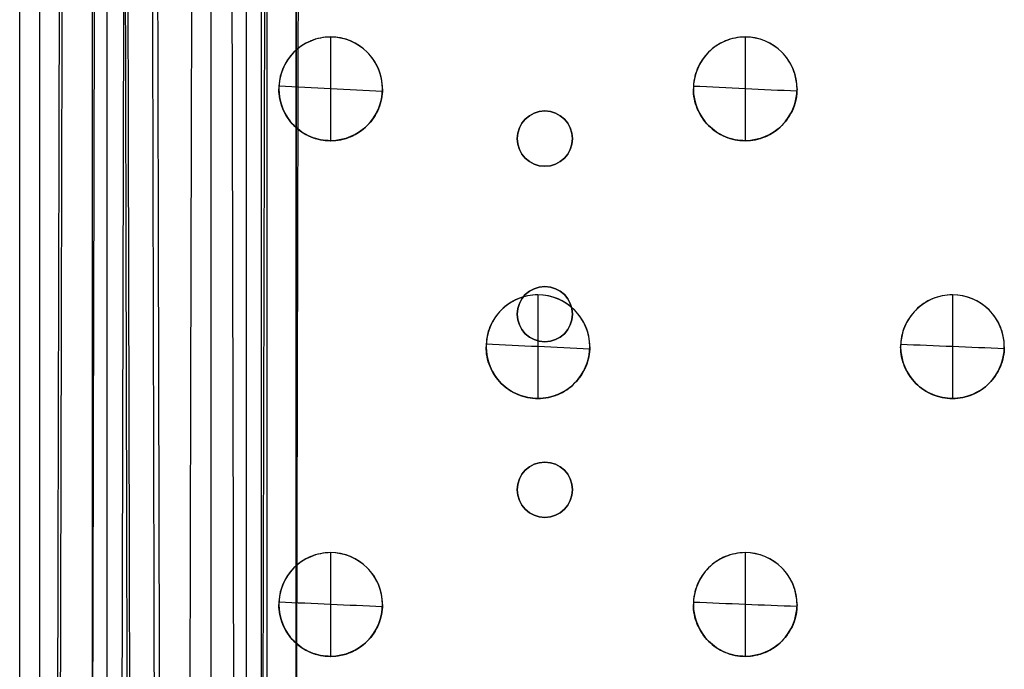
# Model space of a CAD drawing. Header units: millimetres. Extents: x -68 to 68, y -70 to 54.
# Tile 34 of 83: x -67.5 to -53.25, y -13.9 to -4.5. Entities that reach past the tile are written whole.
import ezdxf

# ---------------------------------------------------------------- set-up
doc = ezdxf.new("R2010")
doc.units = ezdxf.units.MM
doc.layers.add('Layer 01', color=7, linetype='Continuous', true_color=0x000000)

# ---------------------------------------------------------------- blocks, each defined once
blk = doc.blocks.new('Open CASCADE STEP translator 6.8 1.1.1.step')
at = {"layer": 'Layer 01', "color": 96, "true_color": 0x008000}
for p, q in [((-3.5, -49, 0.801), (-3.5, 4, 0.801)), ((0.1, -25.82, 1.601), (0.1, -25.82)), ((0.1, -26.62, 1.601), (0.1, -26.62)), ((0.1, -28.36, 1.601), (0.1, -28.36)), ((0.1, -29.16, 1.601), (0.1, -29.16)), ((0.1, -30.9, 1.601), (0.1, -30.9)), ((0.1, -31.7, 1.601), (0.1, -31.7))]:
    blk.add_line(p, q, dxfattribs=at)
at = {"layer": 'Layer 01', "color": 96, "true_color": 0x008000, "extrusion": (0, 0, -1)}
for centre, start, end in [((-0.1, -26.22, -1.601), 0, 180), ((-0.1, -26.22, -0.801), 0, 180), ((-0.1, -26.22, -1.601), 180, 0), ((-0.1, -26.22, -0.801), 180, 0), ((-0.1, -28.76, -1.601), 0, 180), ((-0.1, -28.76, -0.801), 0, 180), ((-0.1, -28.76, -1.601), 180, 0), ((-0.1, -28.76, -0.801), 180, 0), ((-0.1, -31.3, -1.601), 0, 180), ((-0.1, -31.3, -0.801), 0, 180), ((-0.1, -31.3, -1.601), 180, 0), ((-0.1, -31.3, -0.801), 180, 0)]:
    blk.add_arc(centre, 0.4, start, end, dxfattribs=at)
at = {"layer": 'Layer 01', "color": 96, "true_color": 0x008000}
for centre, start, end in [((0.1, -26.22), 0, 180), ((0.1, -26.22), 180, 0), ((0.1, -28.76), 0, 180), ((0.1, -28.76), 180, 0), ((0.1, -31.3), 0, 180), ((0.1, -31.3), 180, 0)]:
    blk.add_arc(centre, 0.4, start, end, dxfattribs=at)
for points in [[(-3.5, -49), (-3.5, -22.5), (-3.5, 4)], [(-3.5, 4, 1.601), (-3.5, -22.5, 1.601), (-3.5, -49, 1.601)], [(-0.3, -26.22), (-0.3, -26.22, 0.801), (-0.3, -26.22, 1.601)], [(0.5, -26.22, 1.601), (0.5, -26.22, 0.801), (0.5, -26.22)], [(-0.3, -28.76), (-0.3, -28.76, 0.801), (-0.3, -28.76, 1.601)], [(0.5, -28.76, 1.601), (0.5, -28.76, 0.801), (0.5, -28.76)], [(-0.3, -31.3), (-0.3, -31.3, 0.801), (-0.3, -31.3, 1.601)], [(0.5, -31.3, 1.601), (0.5, -31.3, 0.801), (0.5, -31.3)]]:
    blk.add_open_spline(points, degree=2, dxfattribs=at)
blk = doc.blocks.new('Board.step')
at = {"layer": 'Layer 01'}
blk.add_blockref('Open CASCADE STEP translator 6.8 1.1.1.step', (0, 0, -1.601), dxfattribs=at)
blk = doc.blocks.new('MC403-X_A_090322_MultipleBody.step')
at = {"layer": 'Layer 01'}
blk.add_blockref('Board.step', (0, 0), dxfattribs=at)
blk = doc.blocks.new('MC403-X_A_090322_MultipleBody 090322')
at = {"layer": 'Layer 01'}
blk.add_blockref('MC403-X_A_090322_MultipleBody.step', (0, 0), dxfattribs=at)
blk = doc.blocks.new('TRO-13-001 MC403 CASTING270122')
at = {"layer": 'Layer 01', "color": 7, "true_color": 0xdde8ff}
for p, q in [((-67.208, -41.72, -4.15), (-67.208, 39.439, -4.15)), ((-64.218, -29.447, -3.25), (-64.218, 24.447, -3.25)), ((-66.448, -38.67, 1.679), (-66.448, -2.077, 4.135))]:
    blk.add_line(p, q, dxfattribs=at)
for points in [[(-67.5, -42.428, -12.5), (-67.5, -21.207, -12.5), (-67.5, 0.013, -12.5)], [(-64, -29.229, -9.5), (-64, -14.706, -9.5), (-64, -0.183, -9.5)], [(-67.005, -38.67, 1.679), (-66.962, -20.373, 2.907), (-66.919, -2.077, 4.135)], [(-65.977, -2.077, 4.135), (-65.934, -20.373, 2.907), (-65.891, -38.67, 1.679)], [(-65.849, -38.59, 0.481), (-65.892, -20.293, 1.709), (-65.935, -1.996, 2.938)], [(-64.434, -1.996, 2.938), (-64.401, -16.312, 1.977), (-64.367, -30.629, 1.016)]]:
    blk.add_open_spline(points, degree=2, dxfattribs=at)
blk = doc.blocks.new('TRO-13-003 MC403 FRONT CASING270122')
at = {"layer": 'Layer 01', "color": 254, "true_color": 0xcad1ee}
for p, q in [((-63.918, -44.609, 4.114), (-63.918, 41.88, 4.114)), ((-64.731, -38.603, 0.681), (-64.731, -2.01, 3.137)), ((-66.232, -38.737, 2.676), (-66.232, -2.144, 5.133)), ((-63, -4.75, 19.755), (-63, -4.75, 20.056)), ((-57, -4.75, 20.096), (-57, -4.75, 20.397)), ((-63, -6.25, 19.654), (-63, -6.25, 19.956)), ((-57, -6.25, 19.995), (-57, -6.25, 20.296)), ((-60, -8.48, 19.679), (-60, -8.48, 19.98)), ((-54, -8.48, 20.003), (-54, -8.48, 20.304)), ((-60, -9.98, 19.579), (-60, -9.98, 19.88)), ((-54, -9.98, 19.902), (-54, -9.98, 20.203)), ((-63, -12.21, 19.254), (-63, -12.21, 19.555)), ((-57, -12.21, 19.595), (-57, -12.21, 19.896)), ((-63, -13.71, 19.154), (-63, -13.71, 19.455)), ((-57, -13.71, 19.494), (-57, -13.71, 19.795))]:
    blk.add_line(p, q, dxfattribs=at)
for centre, start, end in [((-63, -5.5, 19.867), 0, 180), ((-57, -5.5, 20.208), 0, 180), ((-63, -5.5, 19.844), 180, 0), ((-57, -5.5, 20.183), 180, 0), ((-60, -9.23, 19.792), 0, 180), ((-54, -9.23, 20.116), 0, 180), ((-60, -9.23, 19.767), 180, 0), ((-54, -9.23, 20.09), 180, 0), ((-63, -12.96, 19.366), 0, 180), ((-57, -12.96, 19.708), 0, 180), ((-63, -12.96, 19.343), 180, 0), ((-57, -12.96, 19.683), 180, 0)]:
    blk.add_arc(centre, 0.75, start, end, dxfattribs=at)
for points, knots in [([(-63.561, -44.609, 14.335), (-63.549, -39.405, 14.685), (-63.537, -34.2, 15.035), (-63.524, -28.995, 15.385), (-63.512, -23.791, 15.735), (-63.5, -18.586, 16.085), (-63.488, -13.381, 16.435), (-63.473, -6.973, 16.867), (-63.458, -0.564, 17.298), (-63.443, 5.845, 17.729)], [0, 0, 0, 0, 15.649399, 15.649399, 15.649399, 31.298799, 31.298799, 31.298799, 50.568779, 50.568779, 50.568779, 50.568779]), ([(-66.512, -44.609, 15.805), (-66.499, -39.412, 16.155), (-66.487, -34.215, 16.504), (-66.475, -29.017, 16.854), (-66.463, -23.82, 17.203), (-66.451, -18.623, 17.553), (-66.438, -13.425, 17.903), (-66.426, -8.228, 18.252), (-66.414, -3.031, 18.602), (-66.402, 2.167, 18.952), (-66.399, 3.255, 19.025), (-66.397, 4.343, 19.098), (-66.394, 5.431, 19.171)], [0, 0, 0, 0, 0.01562731, 0.01562731, 0.01562731, 0.03125462, 0.03125462, 0.03125462, 0.04688192, 0.04688192, 0.04688192, 0.05015331, 0.05015331, 0.05015331, 0.05015331]), ([(-65.104, -44.71, 17.246), (-65.092, -39.512, 17.596), (-65.08, -34.315, 17.946), (-65.068, -29.118, 18.295), (-65.066, -28.386, 18.345), (-65.064, -27.654, 18.394), (-65.063, -26.921, 18.443), (-65.049, -20.992, 18.842), (-65.035, -15.063, 19.241), (-65.021, -9.133, 19.64), (-65.011, -5.142, 19.908), (-65.002, -1.151, 20.177), (-64.993, 2.84, 20.445), (-64.991, 3.67, 20.501), (-64.989, 4.5, 20.557), (-64.987, 5.33, 20.613)], [-50.153314, -50.153314, -50.153314, -50.153314, -34.526006, -34.526006, -34.526006, -32.324725, -32.324725, -32.324725, -14.496136, -14.496136, -14.496136, -2.496136, -2.496136, -2.496136, 0, 0, 0, 0]), ([(-62.25, -5.5, 20.05), (-62.25, -5.302, 20.064), (-62.331, -5.107, 20.072), (-62.61, -4.83, 20.074), (-62.805, -4.749, 20.068), (-63.101, -4.75, 20.05), (-63.198, -4.77, 20.043), (-63.379, -4.846, 20.027), (-63.462, -4.902, 20.018), (-63.669, -5.109, 19.992), (-63.75, -5.304, 19.974), (-63.75, -5.5, 19.961)], [-2.409574, -2.409574, -2.409574, -2.409574, -1.80718, -1.80718, -1.204787, -1.204787, -0.90359, -0.90359, -0.602393, -0.602393, 0, 0, 0, 0]), ([(-62.25, -5.5, 19.749), (-62.25, -5.401, 19.756), (-62.27, -5.304, 19.761), (-62.345, -5.122, 19.769), (-62.401, -5.038, 19.771), (-62.609, -4.831, 19.773), (-62.805, -4.75, 19.767), (-63.099, -4.75, 19.749), (-63.197, -4.77, 19.742), (-63.379, -4.845, 19.726), (-63.461, -4.9, 19.717), (-63.601, -5.04, 19.7), (-63.656, -5.123, 19.691), (-63.731, -5.304, 19.674), (-63.75, -5.402, 19.666), (-63.75, -5.5, 19.66)], [0, 0, 0, 0, 0.298403, 0.298403, 0.596806, 0.596806, 1.193613, 1.193613, 1.492016, 1.492016, 1.790419, 1.790419, 2.088822, 2.088822, 2.387225, 2.387225, 2.387225, 2.387225]), ([(-56.25, -5.5, 20.387), (-56.25, -5.302, 20.4), (-56.331, -5.107, 20.409), (-56.609, -4.83, 20.412), (-56.804, -4.749, 20.407), (-57.101, -4.75, 20.391), (-57.198, -4.77, 20.385), (-57.379, -4.846, 20.37), (-57.462, -4.901, 20.362), (-57.669, -5.109, 20.336), (-57.75, -5.304, 20.319), (-57.75, -5.5, 20.306)], [-2.409173, -2.409173, -2.409173, -2.409173, -1.80688, -1.80688, -1.204586, -1.204586, -0.90344, -0.90344, -0.602293, -0.602293, 0, 0, 0, 0]), ([(-56.25, -5.5, 20.085), (-56.25, -5.401, 20.092), (-56.27, -5.304, 20.098), (-56.345, -5.122, 20.106), (-56.401, -5.038, 20.108), (-56.609, -4.831, 20.111), (-56.805, -4.75, 20.106), (-57.099, -4.75, 20.09), (-57.197, -4.77, 20.084), (-57.379, -4.845, 20.069), (-57.461, -4.9, 20.061), (-57.601, -5.04, 20.044), (-57.656, -5.123, 20.035), (-57.731, -5.304, 20.019), (-57.75, -5.402, 20.011), (-57.75, -5.5, 20.005)], [0, 0, 0, 0, 0.298355, 0.298355, 0.59671, 0.59671, 1.19342, 1.19342, 1.491776, 1.491776, 1.790131, 1.790131, 2.088486, 2.088486, 2.386841, 2.386841, 2.386841, 2.386841]), ([(-62.25, -5.5, 20.05), (-62.25, -5.599, 20.044), (-62.269, -5.696, 20.036), (-62.345, -5.878, 20.019), (-62.4, -5.961, 20.011), (-62.607, -6.168, 19.984), (-62.803, -6.25, 19.967), (-63.096, -6.25, 19.95), (-63.195, -6.231, 19.945), (-63.376, -6.156, 19.939), (-63.459, -6.101, 19.938), (-63.6, -5.961, 19.939), (-63.655, -5.878, 19.941), (-63.731, -5.696, 19.949), (-63.75, -5.598, 19.954), (-63.75, -5.5, 19.961)], [0, 0, 0, 0, 0.298375, 0.298375, 0.596751, 0.596751, 1.193502, 1.193502, 1.491877, 1.491877, 1.790253, 1.790253, 2.088628, 2.088628, 2.387004, 2.387004, 2.387004, 2.387004]), ([(-63.75, -5.5, 19.66), (-63.75, -5.696, 19.647), (-63.669, -5.892, 19.638), (-63.461, -6.1, 19.637), (-63.377, -6.156, 19.638), (-63.196, -6.231, 19.644), (-63.098, -6.25, 19.648), (-62.9, -6.25, 19.66), (-62.803, -6.23, 19.667), (-62.621, -6.155, 19.683), (-62.538, -6.099, 19.692), (-62.331, -5.892, 19.718), (-62.25, -5.698, 19.736), (-62.25, -5.5, 19.749)], [0, 0, 0, 0, 0.599564, 0.599564, 0.899347, 0.899347, 1.199129, 1.199129, 1.498911, 1.498911, 1.798693, 1.798693, 2.398257, 2.398257, 2.398257, 2.398257]), ([(-56.25, -5.5, 20.387), (-56.25, -5.599, 20.38), (-56.269, -5.696, 20.372), (-56.345, -5.878, 20.356), (-56.4, -5.961, 20.348), (-56.607, -6.168, 20.323), (-56.803, -6.25, 20.307), (-57.096, -6.25, 20.291), (-57.195, -6.231, 20.287), (-57.377, -6.156, 20.282), (-57.46, -6.101, 20.281), (-57.6, -5.961, 20.283), (-57.655, -5.878, 20.285), (-57.731, -5.696, 20.294), (-57.75, -5.598, 20.299), (-57.75, -5.5, 20.306)], [0, 0, 0, 0, 0.298329, 0.298329, 0.596659, 0.596659, 1.193318, 1.193318, 1.491647, 1.491647, 1.789976, 1.789976, 2.088306, 2.088306, 2.386635, 2.386635, 2.386635, 2.386635]), ([(-57.75, -5.5, 20.005), (-57.75, -5.696, 19.991), (-57.669, -5.892, 19.983), (-57.461, -6.1, 19.98), (-57.378, -6.155, 19.981), (-57.196, -6.231, 19.986), (-57.098, -6.25, 19.99), (-56.9, -6.25, 20), (-56.803, -6.23, 20.007), (-56.621, -6.155, 20.022), (-56.539, -6.099, 20.03), (-56.331, -5.892, 20.055), (-56.25, -5.698, 20.072), (-56.25, -5.5, 20.085)], [0, 0, 0, 0, 0.599465, 0.599465, 0.899197, 0.899197, 1.19893, 1.19893, 1.498662, 1.498662, 1.798395, 1.798395, 2.39786, 2.39786, 2.39786, 2.39786]), ([(-59.25, -9.23, 19.972), (-59.25, -9.032, 19.986), (-59.331, -8.837, 19.994), (-59.61, -8.56, 19.997), (-59.804, -8.479, 19.991), (-60.101, -8.48, 19.975), (-60.198, -8.5, 19.968), (-60.379, -8.576, 19.952), (-60.462, -8.631, 19.944), (-60.669, -8.839, 19.918), (-60.75, -9.034, 19.9), (-60.75, -9.23, 19.887)], [-2.409368, -2.409368, -2.409368, -2.409368, -1.807026, -1.807026, -1.204684, -1.204684, -0.903513, -0.903513, -0.602342, -0.602342, 0, 0, 0, 0]), ([(-59.25, -9.23, 19.671), (-59.25, -9.131, 19.678), (-59.27, -9.034, 19.683), (-59.345, -8.852, 19.691), (-59.401, -8.768, 19.694), (-59.609, -8.561, 19.696), (-59.805, -8.48, 19.69), (-60.099, -8.48, 19.674), (-60.197, -8.5, 19.667), (-60.379, -8.575, 19.651), (-60.461, -8.63, 19.643), (-60.601, -8.77, 19.625), (-60.656, -8.853, 19.617), (-60.731, -9.034, 19.6), (-60.75, -9.132, 19.593), (-60.75, -9.23, 19.586)], [0, 0, 0, 0, 0.298379, 0.298379, 0.596757, 0.596757, 1.193514, 1.193514, 1.491893, 1.491893, 1.790271, 1.790271, 2.08865, 2.08865, 2.387028, 2.387028, 2.387028, 2.387028]), ([(-53.25, -9.23, 20.292), (-53.25, -9.032, 20.305), (-53.331, -8.838, 20.314), (-53.609, -8.56, 20.318), (-53.804, -8.479, 20.314), (-54.101, -8.48, 20.299), (-54.198, -8.5, 20.292), (-54.379, -8.576, 20.278), (-54.462, -8.631, 20.27), (-54.669, -8.839, 20.245), (-54.75, -9.034, 20.228), (-54.75, -9.23, 20.215)], [-2.408987, -2.408987, -2.408987, -2.408987, -1.80674, -1.80674, -1.204493, -1.204493, -0.90337, -0.90337, -0.602247, -0.602247, 0, 0, 0, 0]), ([(-53.25, -9.23, 19.991), (-53.25, -9.131, 19.997), (-53.269, -9.034, 20.003), (-53.345, -8.852, 20.011), (-53.401, -8.769, 20.014), (-53.609, -8.561, 20.017), (-53.805, -8.48, 20.013), (-54.099, -8.48, 19.998), (-54.197, -8.5, 19.991), (-54.379, -8.575, 19.977), (-54.461, -8.63, 19.969), (-54.601, -8.77, 19.952), (-54.656, -8.853, 19.944), (-54.731, -9.034, 19.928), (-54.75, -9.132, 19.92), (-54.75, -9.23, 19.914)], [0, 0, 0, 0, 0.298333, 0.298333, 0.596666, 0.596666, 1.193331, 1.193331, 1.491664, 1.491664, 1.789997, 1.789997, 2.08833, 2.08833, 2.386663, 2.386663, 2.386663, 2.386663]), ([(-59.25, -9.23, 19.972), (-59.25, -9.329, 19.966), (-59.269, -9.426, 19.958), (-59.345, -9.608, 19.942), (-59.4, -9.691, 19.933), (-59.607, -9.898, 19.907), (-59.803, -9.98, 19.891), (-60.096, -9.98, 19.874), (-60.195, -9.961, 19.87), (-60.377, -9.886, 19.865), (-60.46, -9.831, 19.863), (-60.6, -9.691, 19.865), (-60.655, -9.608, 19.867), (-60.731, -9.426, 19.875), (-60.75, -9.328, 19.881), (-60.75, -9.23, 19.887)], [0, 0, 0, 0, 0.298352, 0.298352, 0.596704, 0.596704, 1.193407, 1.193407, 1.491759, 1.491759, 1.790111, 1.790111, 2.088463, 2.088463, 2.386815, 2.386815, 2.386815, 2.386815]), ([(-60.75, -9.23, 19.586), (-60.75, -9.426, 19.573), (-60.669, -9.622, 19.564), (-60.461, -9.83, 19.562), (-60.378, -9.885, 19.563), (-60.196, -9.961, 19.569), (-60.098, -9.98, 19.573), (-59.9, -9.98, 19.584), (-59.803, -9.96, 19.591), (-59.621, -9.885, 19.606), (-59.539, -9.829, 19.615), (-59.331, -9.622, 19.64), (-59.25, -9.428, 19.658), (-59.25, -9.23, 19.671)], [0, 0, 0, 0, 0.599513, 0.599513, 0.89927, 0.89927, 1.199027, 1.199027, 1.498784, 1.498784, 1.79854, 1.79854, 2.398054, 2.398054, 2.398054, 2.398054]), ([(-53.25, -9.23, 20.292), (-53.25, -9.329, 20.285), (-53.269, -9.426, 20.277), (-53.345, -9.608, 20.261), (-53.4, -9.691, 20.253), (-53.607, -9.898, 20.229), (-53.803, -9.98, 20.213), (-54.096, -9.98, 20.198), (-54.195, -9.961, 20.195), (-54.377, -9.886, 20.19), (-54.46, -9.831, 20.19), (-54.6, -9.691, 20.192), (-54.655, -9.608, 20.194), (-54.731, -9.426, 20.203), (-54.75, -9.328, 20.208), (-54.75, -9.23, 20.215)], [0, 0, 0, 0, 0.298308, 0.298308, 0.596616, 0.596616, 1.193233, 1.193233, 1.491541, 1.491541, 1.789849, 1.789849, 2.088157, 2.088157, 2.386465, 2.386465, 2.386465, 2.386465]), ([(-54.75, -9.23, 19.914), (-54.75, -9.426, 19.901), (-54.669, -9.622, 19.892), (-54.461, -9.83, 19.889), (-54.378, -9.885, 19.889), (-54.196, -9.961, 19.893), (-54.098, -9.98, 19.897), (-53.9, -9.98, 19.907), (-53.803, -9.96, 19.913), (-53.621, -9.885, 19.928), (-53.539, -9.829, 19.936), (-53.331, -9.622, 19.96), (-53.25, -9.428, 19.977), (-53.25, -9.23, 19.991)], [0, 0, 0, 0, 0.599419, 0.599419, 0.899129, 0.899129, 1.198838, 1.198838, 1.498548, 1.498548, 1.798257, 1.798257, 2.397676, 2.397676, 2.397676, 2.397676]), ([(-62.25, -12.96, 19.55), (-62.25, -12.762, 19.563), (-62.331, -12.567, 19.571), (-62.61, -12.29, 19.573), (-62.805, -12.209, 19.567), (-63.101, -12.21, 19.549), (-63.198, -12.23, 19.542), (-63.379, -12.306, 19.526), (-63.462, -12.362, 19.518), (-63.669, -12.569, 19.491), (-63.75, -12.764, 19.473), (-63.75, -12.96, 19.46)], [-2.409574, -2.409574, -2.409574, -2.409574, -1.80718, -1.80718, -1.204787, -1.204787, -0.90359, -0.90359, -0.602393, -0.602393, 0, 0, 0, 0]), ([(-62.25, -12.96, 19.248), (-62.25, -12.861, 19.255), (-62.27, -12.764, 19.26), (-62.345, -12.582, 19.268), (-62.401, -12.498, 19.27), (-62.609, -12.291, 19.272), (-62.805, -12.21, 19.266), (-63.099, -12.21, 19.248), (-63.197, -12.23, 19.241), (-63.379, -12.305, 19.225), (-63.461, -12.36, 19.217), (-63.601, -12.5, 19.199), (-63.656, -12.583, 19.19), (-63.731, -12.764, 19.173), (-63.75, -12.862, 19.166), (-63.75, -12.96, 19.159)], [0, 0, 0, 0, 0.298403, 0.298403, 0.596806, 0.596806, 1.193613, 1.193613, 1.492016, 1.492016, 1.790419, 1.790419, 2.088822, 2.088822, 2.387225, 2.387225, 2.387225, 2.387225]), ([(-56.25, -12.96, 19.886), (-56.25, -12.762, 19.899), (-56.331, -12.567, 19.908), (-56.609, -12.29, 19.912), (-56.804, -12.209, 19.907), (-57.101, -12.21, 19.891), (-57.198, -12.23, 19.884), (-57.379, -12.306, 19.869), (-57.462, -12.361, 19.861), (-57.669, -12.569, 19.836), (-57.75, -12.764, 19.818), (-57.75, -12.96, 19.805)], [-2.409173, -2.409173, -2.409173, -2.409173, -1.80688, -1.80688, -1.204586, -1.204586, -0.90344, -0.90344, -0.602293, -0.602293, 0, 0, 0, 0]), ([(-56.25, -12.96, 19.585), (-56.25, -12.861, 19.591), (-56.27, -12.764, 19.597), (-56.345, -12.582, 19.605), (-56.401, -12.498, 19.608), (-56.609, -12.291, 19.611), (-56.805, -12.21, 19.605), (-57.099, -12.21, 19.59), (-57.197, -12.23, 19.583), (-57.379, -12.305, 19.568), (-57.461, -12.36, 19.56), (-57.601, -12.5, 19.543), (-57.656, -12.583, 19.534), (-57.731, -12.764, 19.518), (-57.75, -12.862, 19.51), (-57.75, -12.96, 19.504)], [0, 0, 0, 0, 0.298355, 0.298355, 0.59671, 0.59671, 1.19342, 1.19342, 1.491776, 1.491776, 1.790131, 1.790131, 2.088486, 2.088486, 2.386841, 2.386841, 2.386841, 2.386841]), ([(-62.25, -12.96, 19.55), (-62.25, -13.059, 19.543), (-62.269, -13.156, 19.535), (-62.345, -13.338, 19.519), (-62.4, -13.421, 19.51), (-62.607, -13.628, 19.484), (-62.803, -13.71, 19.467), (-63.096, -13.71, 19.449), (-63.195, -13.691, 19.444), (-63.376, -13.616, 19.439), (-63.459, -13.561, 19.437), (-63.6, -13.421, 19.438), (-63.655, -13.338, 19.44), (-63.731, -13.156, 19.448), (-63.75, -13.058, 19.454), (-63.75, -12.96, 19.46)], [0, 0, 0, 0, 0.298375, 0.298375, 0.596751, 0.596751, 1.193502, 1.193502, 1.491877, 1.491877, 1.790253, 1.790253, 2.088628, 2.088628, 2.387004, 2.387004, 2.387004, 2.387004]), ([(-63.75, -12.96, 19.159), (-63.75, -13.156, 19.146), (-63.669, -13.352, 19.138), (-63.461, -13.56, 19.136), (-63.377, -13.616, 19.137), (-63.196, -13.691, 19.143), (-63.098, -13.71, 19.148), (-62.9, -13.71, 19.16), (-62.803, -13.69, 19.167), (-62.621, -13.615, 19.182), (-62.538, -13.559, 19.191), (-62.331, -13.352, 19.217), (-62.25, -13.158, 19.235), (-62.25, -12.96, 19.248)], [0, 0, 0, 0, 0.599564, 0.599564, 0.899347, 0.899347, 1.199129, 1.199129, 1.498911, 1.498911, 1.798693, 1.798693, 2.398257, 2.398257, 2.398257, 2.398257]), ([(-56.25, -12.96, 19.886), (-56.25, -13.059, 19.879), (-56.269, -13.156, 19.872), (-56.345, -13.338, 19.855), (-56.4, -13.421, 19.847), (-56.607, -13.628, 19.822), (-56.803, -13.71, 19.806), (-57.096, -13.71, 19.79), (-57.195, -13.691, 19.786), (-57.377, -13.616, 19.781), (-57.46, -13.561, 19.78), (-57.6, -13.421, 19.782), (-57.655, -13.338, 19.785), (-57.731, -13.156, 19.793), (-57.75, -13.058, 19.798), (-57.75, -12.96, 19.805)], [0, 0, 0, 0, 0.298329, 0.298329, 0.596659, 0.596659, 1.193318, 1.193318, 1.491647, 1.491647, 1.789976, 1.789976, 2.088306, 2.088306, 2.386635, 2.386635, 2.386635, 2.386635]), ([(-57.75, -12.96, 19.504), (-57.75, -13.156, 19.491), (-57.669, -13.352, 19.482), (-57.461, -13.56, 19.479), (-57.378, -13.615, 19.48), (-57.196, -13.691, 19.485), (-57.098, -13.71, 19.489), (-56.9, -13.71, 19.5), (-56.803, -13.69, 19.506), (-56.621, -13.615, 19.521), (-56.539, -13.559, 19.529), (-56.331, -13.352, 19.554), (-56.25, -13.158, 19.571), (-56.25, -12.96, 19.585)], [0, 0, 0, 0, 0.599465, 0.599465, 0.899197, 0.899197, 1.19893, 1.19893, 1.498662, 1.498662, 1.798395, 1.798395, 2.39786, 2.39786, 2.39786, 2.39786])]:
    blk.add_open_spline(points, degree=3, knots=knots, dxfattribs=at)
blk.add_rational_spline([(-66.087, -44.677, 16.797), (-66.048, -27.997, 17.919), (-66.009, -11.317, 19.041), (-65.97, 5.363, 20.163)], [0.870143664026, 0.870137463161, 0.870131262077, 0.870125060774], degree=3, dxfattribs=at)
for points, degree in [([(-65.509, -2.01, 3.137), (-65.466, -20.306, 1.909), (-65.423, -38.603, 0.681)], 2), ([(-63.952, -2.01, 3.137), (-63.995, -20.306, 1.909), (-64.038, -38.603, 0.681)], 2), ([(-66.884, -2.144, 5.133), (-66.927, -20.44, 3.905), (-66.97, -38.737, 2.676)], 2), ([(-65.493, -38.737, 2.676), (-65.536, -20.44, 3.905), (-65.579, -2.144, 5.133)], 2), ([(-63.002, -4.75, 19.755), (-63.002, -5.25, 19.721), (-63.002, -5.75, 19.688), (-63.002, -6.25, 19.654)], 3), ([(-57.002, -4.75, 20.096), (-57.002, -5.25, 20.062), (-57.002, -5.75, 20.028), (-57.002, -6.25, 19.995)], 3), ([(-63.75, -5.5, 19.961), (-63.75, -5.5, 19.81), (-63.75, -5.5, 19.66)], 2), ([(-62.251, -5.539, 19.746), (-62.75, -5.513, 19.719), (-63.25, -5.487, 19.691), (-63.749, -5.46, 19.662)], 3), ([(-62.25, -5.5, 19.749), (-62.25, -5.5, 19.9), (-62.25, -5.5, 20.05)], 2), ([(-57.75, -5.5, 20.306), (-57.75, -5.5, 20.155), (-57.75, -5.5, 20.005)], 2), ([(-56.251, -5.535, 20.083), (-56.75, -5.512, 20.058), (-57.25, -5.488, 20.033), (-57.749, -5.464, 20.007)], 3), ([(-56.25, -5.5, 20.085), (-56.25, -5.5, 20.236), (-56.25, -5.5, 20.387)], 2), ([(-60.002, -8.48, 19.679), (-60.002, -8.98, 19.646), (-60.002, -9.48, 19.612), (-60.002, -9.98, 19.578)], 3), ([(-54.002, -8.48, 20.003), (-54.002, -8.98, 19.969), (-54.002, -9.48, 19.936), (-54.002, -9.98, 19.902)], 3), ([(-60.75, -9.23, 19.887), (-60.75, -9.23, 19.737), (-60.75, -9.23, 19.586)], 2), ([(-59.251, -9.264, 19.669), (-59.75, -9.241, 19.642), (-60.25, -9.218, 19.616), (-60.749, -9.195, 19.588)], 3), ([(-59.25, -9.23, 19.671), (-59.25, -9.23, 19.822), (-59.25, -9.23, 19.972)], 2), ([(-54.75, -9.23, 20.215), (-54.75, -9.23, 20.064), (-54.75, -9.23, 19.914)], 2), ([(-53.251, -9.26, 19.988), (-53.75, -9.24, 19.965), (-54.25, -9.219, 19.94), (-54.749, -9.199, 19.916)], 3), ([(-53.25, -9.23, 19.991), (-53.25, -9.23, 20.141), (-53.25, -9.23, 20.292)], 2), ([(-63.002, -12.21, 19.254), (-63.002, -12.71, 19.221), (-63.002, -13.21, 19.187), (-63.002, -13.71, 19.153)], 3), ([(-57.002, -12.21, 19.595), (-57.002, -12.71, 19.561), (-57.002, -13.21, 19.528), (-57.002, -13.71, 19.494)], 3), ([(-63.75, -12.96, 19.46), (-63.75, -12.96, 19.31), (-63.75, -12.96, 19.159)], 2), ([(-62.251, -12.993, 19.246), (-62.75, -12.971, 19.218), (-63.25, -12.948, 19.19), (-63.749, -12.926, 19.161)], 3), ([(-62.25, -12.96, 19.248), (-62.25, -12.96, 19.399), (-62.25, -12.96, 19.55)], 2), ([(-57.75, -12.96, 19.805), (-57.75, -12.96, 19.654), (-57.75, -12.96, 19.504)], 2), ([(-56.251, -12.989, 19.583), (-56.75, -12.97, 19.557), (-57.25, -12.95, 19.532), (-57.749, -12.929, 19.506)], 3), ([(-56.25, -12.96, 19.585), (-56.25, -12.96, 19.735), (-56.25, -12.96, 19.886)], 2)]:
    blk.add_open_spline(points, degree=degree, dxfattribs=at)

msp = doc.modelspace()

# ---------------------------------------------------------------- block references
at = {"layer": 'Layer 01'}
for name, p in [('TRO-13-001 MC403 CASTING270122', (0, 0)), ('TRO-13-003 MC403 FRONT CASING270122', (0, 0)), ('MC403-X_A_090322_MultipleBody 090322', (-60, 20, 1.601))]:
    msp.add_blockref(name, p, dxfattribs=at)

doc.saveas('drawing.dxf')
